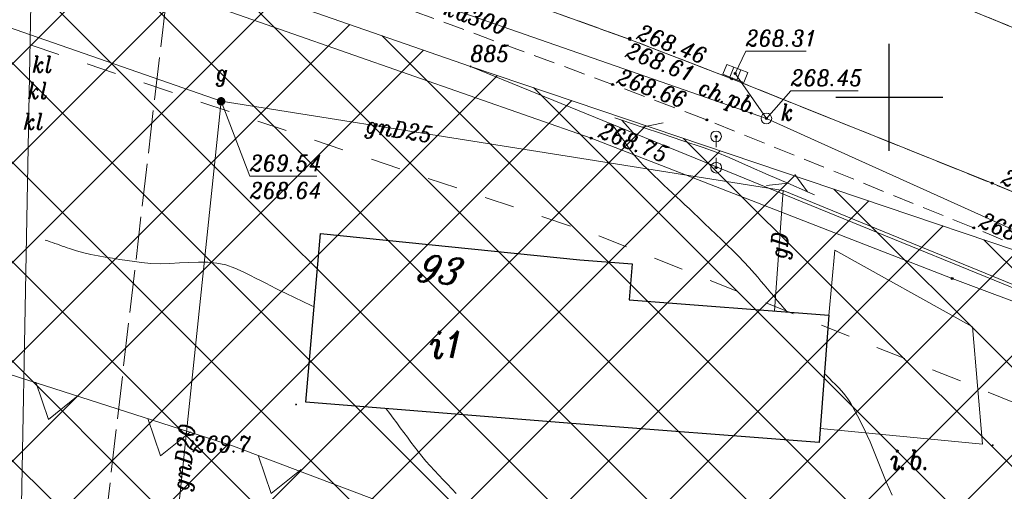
# Model space of a CAD drawing. Header units: metres. Extents: x 7435600 to 7436400, y 5537603 to 5538250.
# Tile 34 of 43: x 7436059 to 7436105, y 5537882 to 5537904. Entities that reach past the tile are written whole.
import ezdxf
from ezdxf.enums import TextEntityAlignment as Align

# ---------------------------------------------------------------- set-up
doc = ezdxf.new("R2010")
doc.units = ezdxf.units.M
doc.header["$MEASUREMENT"] = 0
for name, pattern in [('1.4_1.4', [2.8, 1.4, -1.4]), ('1.5_0.5', [2, 1.5, -0.5]), ('219-500', [0]), ('3117-500', [0]), ('mz1.0_0.5', [1.5, 1, -0.5]), ('mz2.0_0.5', [2.5, 2, -0.5]), ('sm05_500', [1, 0.5, -0.5])]:
    doc.linetypes.add(name, pattern=pattern)
doc.layers.get('0').update_dxf_attribs({"color": 2, "linetype": 'CONTINUOUS', "lineweight": 5})
doc.layers.add('!ramka', color=2, linetype='CONTINUOUS', lineweight=0)
doc.layers.add('BUIB02_02', color=7, linetype='CONTINUOUS', lineweight=0)
for name, color, linetype in [('140-Punkty robocze', 7, 'CONTINUOUS'), ('203-Punkt załamania granicy działki nie stabilizowany', 7, 'CONTINUOUS'), ('203-Punkt załamania granicy działki nie stabilizowany-Atr103', 7, 'CONTINUOUS'), ('219-Linia granicy', 7, 'CONTINUOUS'), ('238-Punkt adresowy budynku', 7, 'CONTINUOUS'), ('312-Budynek (powierzchnia)', 7, 'CONTINUOUS'), ('312-Numer ewidencyjny budynku-Atr124', 7, 'CONTINUOUS'), ('403-Punkt określonej wysokości', 7, 'CONTINUOUS'), ('811-Warstwica ciągła linia', 7, 'CONTINUOUS'), ('814-Warstwica pogrubiona linia', 7, 'CONTINUOUS'), ('chodnik (powierzchnia)', 7, 'CONTINUOUS'), ('chodnik (powierzchnia)-Atr17', 7, 'CONTINUOUS'), ('inna budowla (powierzchnia)', 7, 'CONTINUOUS'), ('inna budowla (powierzchnia)-Atr17', 7, 'CONTINUOUS'), ('jezdnia (powierzchnia)', 7, 'CONTINUOUS'), ('kratka ściekowa (punkt)', 7, 'CONTINUOUS'), ('krawężnik (linia)', 7, 'CONTINUOUS'), ('Miejsce błędu lub ostrzeżenia po kontroli', 7, 'CONTINUOUS'), ('Nieprzekraczalna linia zabudowy', 7, 'CONTINUOUS'), ('ogrodzenie trwałe (linia)', 7, 'CONTINUOUS'), ('osadnik kanalizacji lokalnej (dół Chambeau) (punkt)-Atr17', 7, 'CONTINUOUS'), ('przewód gazowy (linia)', 7, 'CONTINUOUS'), ('przewód gazowy (linia)-Atr1', 7, 'CONTINUOUS'), ('przewód kanalizacyjny (linia)', 7, 'CONTINUOUS'), ('przewód kanalizacyjny (linia)-Atr1', 7, 'CONTINUOUS'), ('przewód telekomunikacyjny (linia) - symbol', 7, 'CONTINUOUS'), ('przewód telekomunikacyjny - projektowany lub w budowie (linia) - ob. projektowany', 7, 'CONTINUOUS'), ('punkt o określonej wysokości (sieć gazowa)', 7, 'CONTINUOUS'), ('punkt o określonej wysokości (sieć gazowa)-Atr2', 7, 'CONTINUOUS'), ('punkt o określonej wysokości (sieć gazowa)-Atr3', 7, 'CONTINUOUS'), ('punkt o określonej wysokości (sieć kanalizacyjna)', 7, 'CONTINUOUS'), ('punkt o określonej wysokości (sieć kanalizacyjna)-Atr2', 7, 'CONTINUOUS'), ('punkt wysokościowy naturalny', 7, 'CONTINUOUS'), ('punkt wysokościowy naturalny-Atr2', 7, 'CONTINUOUS'), ('punkt wysokościowy sztuczny', 7, 'CONTINUOUS'), ('punkt wysokościowy sztuczny-Atr2', 7, 'CONTINUOUS'), ('Strefa osuwisk potencjalnych', 7, 'CONTINUOUS'), ('słup łączony (linia)', 7, 'CONTINUOUS'), ('słup łączony (linia) - symbol', 7, 'CONTINUOUS'), ('Wstawianie ramki sekcyjnej z opisem', 7, 'CONTINUOUS'), ('właz okrągły - siec kanalizacyjna (punkt)', 7, 'CONTINUOUS'), ('właz okrągły - siec kanalizacyjna (punkt)-Atr17', 7, 'CONTINUOUS'), ('zasuwa - siec gazowa (punkt)', 7, 'CONTINUOUS'), ('zasuwa - siec gazowa (punkt)-Atr17', 7, 'CONTINUOUS')]:
    doc.layers.add(name, color=color, linetype=linetype)
doc.styles.get("Standard").update_dxf_attribs({"font": 'italic_1250.shx', "width": 0.75})
doc.linetypes.add('902-500', pattern='A,3.75,0,[1,ksztalty.shx,S=0.5,R=0,X=0,Y=0],3.75', length=7.5)

# ---------------------------------------------------------------- blocks, each defined once
blk = doc.blocks.new('203')
at = {"linetype": 'Continuous', "lineweight": 0}
h = blk.add_hatch(color=0, dxfattribs=at)
edge = h.paths.add_edge_path()
edge.add_arc((0, 0), 0.045, 0, 360)
blk = doc.blocks.new('US05')
at = {"color": 0, "linetype": 'Continuous', "lineweight": 13}
for p, q in [((-0.525, -0.25), (-0.525, 0.25)), ((-0.525, 0.25), (-0.175, 0.25)), ((-0.175, -0.25), (-0.175, 0.25)), ((-0.175, 0.25), (0.175, 0.25)), ((0.175, -0.25), (0.175, 0.25)), ((0.175, 0.25), (0.525, 0.25)), ((0.525, -0.25), (0.525, 0.25)), ((-0.525, -0.25), (-0.175, -0.25)), ((-0.175, -0.25), (0.175, -0.25)), ((0.175, -0.25), (0.525, -0.25))]:
    blk.add_line(p, q, dxfattribs=at)
blk = doc.blocks.new('US22')
at = {"color": 0, "linetype": 'Continuous', "lineweight": 13}
blk.add_circle((0, 0), 0.25, dxfattribs=at)
blk = doc.blocks.new('US25')
at = {"linetype": 'Continuous', "lineweight": 0}
h = blk.add_hatch(color=0, dxfattribs=at)
edge = h.paths.add_edge_path()
edge.add_arc((0, 0), 0.2, 0, 360)
blk = doc.blocks.new('PT01')
at = {"color": 0, "linetype": 'Continuous', "lineweight": 13}
for p, q in [((4.65, 0), (3.784, 0.5)), ((0.65, 0), (0, 0)), ((0.65, 0), (1.65, 0)), ((1.65, 0), (2.65, 0)), ((2.65, 0), (3.65, 0)), ((3.65, 0), (2.784, -0.5)), ((3.65, 0), (4.65, 0)), ((4.65, 0), (5, 0))]:
    blk.add_line(p, q, dxfattribs=at)
blk = doc.blocks.new('PW01')
at = {"linetype": 'Continuous', "lineweight": 13}
h = blk.add_hatch(color=0, dxfattribs=at)
edge = h.paths.add_edge_path()
edge.add_arc((0, 0), 0.045, 0, 360)
blk = doc.blocks.new('SM05')
at = {"color": 0, "linetype": 'Continuous', "lineweight": 13}
blk.add_circle((0, 0), 0.25, dxfattribs=at)
blk = doc.blocks.new('PW02')
at = {"linetype": 'Continuous', "lineweight": 13}
h = blk.add_hatch(color=0, dxfattribs=at)
edge = h.paths.add_edge_path()
edge.add_arc((0, 0), 0.045, 0, 360)
blk = doc.blocks.new('RAMKA500K')
at = {"color": 0}
for p, q in [((100, 147.5), (100, 152.5)), ((97.5, 150), (102.5, 150))]:
    blk.add_line(p, q, dxfattribs=at)
blk = doc.blocks.new('PIKIETA')
at = {"color": 0}
blk.add_circle((0, 0), 0.045, dxfattribs=at)
blk = doc.blocks.new('801')
at = {"linetype": 'Continuous', "lineweight": 13}
h = blk.add_hatch(color=0, dxfattribs=at)
edge = h.paths.add_edge_path()
edge.add_arc((0, 0), 0.045, 0, 360)

msp = doc.modelspace()

# ---------------------------------------------------------------- hatches: boundary and pattern name
at = {"layer": 'BUIB02_02', "linetype": 'Continuous', "lineweight": 5}
h = msp.add_hatch(dxfattribs=at)
h.set_pattern_fill('CROSSHATCH', color=253, style=0, pattern_type=2)
h.set_pattern_definition([(45, (7435961.6253, 5537924.7712), (-2.319904, 2.319904), []), (315, (7435961.6253, 5537924.7712), (2.319904, 2.319904), [])])
h.paths.add_polyline_path([(7436043.44, 5537913.56), (7436060.08, 5537909.02), (7436072.46, 5537904.21), (7436080.45, 5537901.44), (7436125.26, 5537886.3), (7436123.85, 5537883.72), (7436121.78, 5537879.94), (7436111.81, 5537868.54), (7436097.96, 5537862.42), (7436082.82, 5537862.73), (7436056.09, 5537869.29), (7436015.82, 5537881.67), (7435957.74, 5537897.76), (7435948.84, 5537901.62), (7435934.32, 5537910.49), (7435934.03, 5537910.63), (7435939.24, 5537925.51), (7435940.01, 5537935.88), (7435938.04, 5537945.01), (7435935.67, 5537947.6), (7435945.85, 5537945.72), (7435954.28, 5537942.86), (7435969.69, 5537938.08), (7435996.02, 5537930.09), (7436005.99, 5537926.19), (7436016.39, 5537923.91), (7436023.56, 5537921.25)])

# ---------------------------------------------------------------- linework, layer by layer
at = {"layer": '!ramka', "color": 251, "linetype": 'Continuous', "lineweight": 13}
msp.add_3dface([(7435692.445, 5538052.761), (7436192.445, 5538052.761), (7436192.445, 5537747.761), (7435692.445, 5537747.761)], dxfattribs=at)
at = {"layer": '219-Linia granicy', "color": 96, "linetype": '219-500', "lineweight": 13, "flags": 128}
for points in [[(7436059.243, 5537868.457), (7436059.91, 5537904.33)], [(7436072.46, 5537904.21), (7436080.45, 5537901.44)], [(7436080.45, 5537901.44), (7436123.85, 5537883.723)]]:
    msp.add_lwpolyline(points, dxfattribs=at)
at = {"layer": '312-Budynek (powierzchnia)', "color": 251, "linetype": 'Continuous', "lineweight": 25, "flags": 128}
for points in [[(7436072.75, 5537885.75), (7436073.44, 5537893.64)], [(7436073.44, 5537893.64), (7436085.55, 5537892.41)], [(7436085.55, 5537892.41), (7436087.99, 5537892.22)], [(7436087.99, 5537892.22), (7436087.86, 5537890.53)], [(7436087.86, 5537890.53), (7436097.18, 5537889.82)], [(7436097.18, 5537889.82), (7436096.73, 5537883.87)], [(7436084.97, 5537884.77), (7436072.75, 5537885.75)], [(7436096.73, 5537883.87), (7436084.97, 5537884.77)]]:
    msp.add_lwpolyline(points, dxfattribs=at)
at = {"layer": '811-Warstwica ciągła linia', "color": 32, "linetype": 'Continuous', "lineweight": 13, "flags": 128}
for points in [[(7436095.23, 5537889.97), (7436095.077, 5537890.15), (7436094.924, 5537890.33), (7436094.771, 5537890.51), (7436094.619, 5537890.69), (7436094.466, 5537890.871), (7436094.314, 5537891.051), (7436094.161, 5537891.231), (7436094.008, 5537891.411), (7436093.854, 5537891.591), (7436093.7, 5537891.77), (7436093.457, 5537892.044), (7436093.208, 5537892.313), (7436092.954, 5537892.576), (7436092.696, 5537892.836), (7436092.434, 5537893.093), (7436092.171, 5537893.347), (7436091.905, 5537893.6), (7436091.639, 5537893.853), (7436091.374, 5537894.106), (7436091.11, 5537894.36), (7436090.846, 5537894.614), (7436090.651, 5537894.798), (7436090.456, 5537894.981), (7436090.26, 5537895.164), (7436090.064, 5537895.347), (7436089.867, 5537895.53), (7436089.672, 5537895.713), (7436089.477, 5537895.897), (7436089.282, 5537896.082), (7436089.16, 5537896.2), (7436089.089, 5537896.268), (7436088.944, 5537896.408), (7436088.8, 5537896.549), (7436088.656, 5537896.691), (7436088.514, 5537896.834), (7436088.375, 5537896.98), (7436088.239, 5537897.129), (7436088.108, 5537897.281), (7436087.981, 5537897.436), (7436087.86, 5537897.596), (7436087.8, 5537897.68), (7436087.744, 5537897.761), (7436087.671, 5537897.866), (7436087.598, 5537897.971), (7436087.525, 5537898.076), (7436087.452, 5537898.181), (7436087.379, 5537898.286), (7436087.306, 5537898.391), (7436087.233, 5537898.496), (7436087.16, 5537898.601), (7436087.087, 5537898.706), (7436087.07, 5537898.73)], [(7436100.14, 5537881.42), (7436099.996, 5537881.725), (7436099.86, 5537882.032), (7436099.731, 5537882.343), (7436099.606, 5537882.654), (7436099.482, 5537882.967), (7436099.359, 5537883.279), (7436099.233, 5537883.59), (7436099.103, 5537883.9), (7436098.966, 5537884.207), (7436098.82, 5537884.51), (7436098.719, 5537884.715), (7436098.618, 5537884.92), (7436098.515, 5537885.126), (7436098.41, 5537885.329), (7436098.3, 5537885.53), (7436098.184, 5537885.727), (7436098.06, 5537885.917), (7436097.928, 5537886.1), (7436097.785, 5537886.275), (7436097.63, 5537886.44), (7436097.565, 5537886.504), (7436097.5, 5537886.568), (7436097.435, 5537886.632), (7436097.37, 5537886.696), (7436097.305, 5537886.76), (7436097.24, 5537886.824), (7436097.175, 5537886.888), (7436097.11, 5537886.952), (7436097.045, 5537887.016), (7436096.98, 5537887.08)]]:
    msp.add_lwpolyline(points, dxfattribs=at)
at = {"layer": '814-Warstwica pogrubiona linia', "color": 32, "linetype": 'Continuous', "lineweight": 13, "flags": 128}
for points in [[(7436073.14, 5537890.21), (7436073.01, 5537890.271), (7436072.879, 5537890.333), (7436072.749, 5537890.395), (7436072.619, 5537890.457), (7436072.489, 5537890.519), (7436072.36, 5537890.581), (7436072.23, 5537890.643), (7436072.1, 5537890.706), (7436071.97, 5537890.768), (7436071.84, 5537890.83), (7436071.599, 5537890.947), (7436071.36, 5537891.067), (7436071.122, 5537891.188), (7436070.885, 5537891.31), (7436070.648, 5537891.433), (7436070.41, 5537891.555), (7436070.171, 5537891.675), (7436069.93, 5537891.793), (7436069.686, 5537891.909), (7436069.44, 5537892.02), (7436069.03, 5537892.165), (7436068.609, 5537892.253), (7436068.178, 5537892.295), (7436067.741, 5537892.302), (7436067.298, 5537892.288), (7436066.853, 5537892.262), (7436066.407, 5537892.236), (7436065.963, 5537892.223), (7436065.524, 5537892.234), (7436065.09, 5537892.28), (7436064.752, 5537892.331), (7436064.412, 5537892.379), (7436064.072, 5537892.427), (7436063.731, 5537892.476), (7436063.392, 5537892.53), (7436063.054, 5537892.589), (7436062.718, 5537892.657), (7436062.385, 5537892.734), (7436062.055, 5537892.825), (7436061.73, 5537892.93), (7436061.616, 5537892.97), (7436061.502, 5537893.01), (7436061.388, 5537893.05), (7436061.274, 5537893.09), (7436061.16, 5537893.13), (7436061.046, 5537893.17), (7436060.932, 5537893.21), (7436060.818, 5537893.25), (7436060.704, 5537893.29), (7436060.59, 5537893.33)], [(7436079.78, 5537881.496), (7436079.575, 5537881.709), (7436079.369, 5537881.921), (7436079.164, 5537882.135), (7436078.96, 5537882.349), (7436078.758, 5537882.566), (7436078.56, 5537882.785), (7436078.365, 5537883.008), (7436078.18, 5537883.23), (7436078.176, 5537883.235), (7436078.002, 5537883.452), (7436077.832, 5537883.672), (7436077.664, 5537883.893), (7436077.497, 5537884.115), (7436077.332, 5537884.339), (7436077.168, 5537884.563), (7436077.004, 5537884.787), (7436076.839, 5537885.011), (7436076.673, 5537885.234), (7436076.51, 5537885.45)]]:
    msp.add_lwpolyline(points, dxfattribs=at)
at = {"layer": 'chodnik (powierzchnia)', "color": 251, "linetype": 'mz1.0_0.5', "lineweight": 13, "flags": 128}
for points in [[(7436119.64, 5537887.4), (7436120.52, 5537889.46), (7436111.99, 5537892.99), (7436104.8, 5537895.98), (7436092.65, 5537900.86), (7436087.88, 5537902.7), (7436075.77, 5537907.07), (7436070.16, 5537909.02), (7436069.31, 5537906.93), (7436074.89, 5537905.09), (7436087.08, 5537900.6), (7436091.48, 5537898.94), (7436103.94, 5537893.9), (7436111.27, 5537890.86), (7436116.57, 5537888.67)], [(7436109.2, 5537901.85), (7436120.05, 5537897.35), (7436120.7, 5537898.99), (7436117.83, 5537900.12), (7436115.66, 5537901.01), (7436110.08, 5537903.4), (7436099.41, 5537907.79), (7436098.32, 5537908.39), (7436098.73, 5537906.14)]]:
    msp.add_lwpolyline(points, close=True, dxfattribs=at)
at = {"layer": 'inna budowla (powierzchnia)', "color": 251, "linetype": 'Continuous', "lineweight": 13, "flags": 128}
msp.add_lwpolyline([(7436096.78, 5537884.53), (7436104.35, 5537883.79), (7436103.89, 5537889.28), (7436097.45, 5537892.86), (7436097.18, 5537889.81)], close=True, dxfattribs=at)
at = {"layer": 'jezdnia (powierzchnia)', "color": 251, "linetype": '1.5_0.5', "lineweight": 13, "flags": 128}
msp.add_lwpolyline([(7435787.98, 5537999.13), (7435812.53, 5537991.36), (7435837.49, 5537983.4), (7435851.56, 5537978.92), (7435872.9, 5537972.2), (7435884.62, 5537968.52), (7435893.22, 5537965.82), (7435917.63, 5537958.09), (7435931.26, 5537953.8), (7435946.49, 5537948.88), (7435956.04, 5537945.83), (7435981.79, 5537937.53), (7436000.26, 5537931.81), (7436006.5, 5537929.57), (7436018.45, 5537924.52), (7436030.52, 5537919.43), (7436040.91, 5537915.64), (7436044.65, 5537914.31), (7436047.5, 5537913.32), (7436048.48, 5537913.11), (7436051.09, 5537912.8), (7436055.46, 5537912.3), (7436060.57, 5537911.81), (7436062.36, 5537911.5), (7436063.03, 5537911.36), (7436070.16, 5537909.02), (7436075.77, 5537907.07), (7436087.88, 5537902.7), (7436092.65, 5537900.86), (7436104.8, 5537895.98), (7436111.99, 5537892.99), (7436117.36, 5537890.77), (7436120.52, 5537889.46), (7436121.95, 5537888.81), (7436122.58, 5537888.36), (7436123.09, 5537887.94), (7436123.7, 5537887.23), (7436124.27, 5537886.43), (7436124.63, 5537885.44), (7436124.96, 5537883.49), (7436124.82, 5537882.04), (7436132.59, 5537891.94), (7436128.79, 5537893.6), (7436127.56, 5537894.18), (7436120.05, 5537897.35), (7436109.2, 5537901.85), (7436098.73, 5537906.14), (7436090.27, 5537909.41), (7436082.51, 5537912.25), (7436078.14, 5537913.79), (7436065.14, 5537918.22), (7436053.81, 5537921.98), (7436047.55, 5537924.02), (7436039.35, 5537926.69), (7436033.49, 5537928.6), (7436025.95, 5537930.99), (7436016.54, 5537933.92), (7436002.02, 5537938.44), (7435996.37, 5537940.2), (7435994.48, 5537940.74), (7435983.95, 5537944.1), (7435976.31, 5537946.5), (7435971.56, 5537947.96), (7435963.8, 5537950.41), (7435957.25, 5537952.56), (7435948.59, 5537955.3), (7435932.89, 5537960.3), (7435919.95, 5537964.35), (7435895.13, 5537972.13), (7435875.07, 5537978.57), (7435853.94, 5537985.24), (7435845.26, 5537987.99), (7435839.58, 5537989.79), (7435830.87, 5537992.55), (7435814.74, 5537997.65), (7435806.05, 5538000.41), (7435789.9, 5538005.53), (7435788.87, 5538002.22)], close=True, dxfattribs=at)
at = {"layer": 'krawężnik (linia)', "color": 251, "linetype": 'Continuous', "lineweight": 13, "flags": 128}
for points in [[(7436132.59, 5537891.94), (7436128.79, 5537893.6), (7436127.56, 5537894.18), (7436120.05, 5537897.35), (7436109.2, 5537901.85), (7436098.73, 5537906.14), (7436090.27, 5537909.41), (7436082.51, 5537912.25), (7436078.14, 5537913.79), (7436065.14, 5537918.22), (7436053.81, 5537921.98), (7436047.55, 5537924.02), (7436039.35, 5537926.69), (7436033.49, 5537928.6), (7436025.95, 5537930.99), (7436016.54, 5537933.92), (7436002.02, 5537938.44), (7435996.37, 5537940.2), (7435994.48, 5537940.74), (7435983.95, 5537944.1), (7435976.31, 5537946.5), (7435971.56, 5537947.96), (7435963.8, 5537950.41)], [(7436002.02, 5537938.44), (7436016.54, 5537933.92), (7436025.95, 5537930.99), (7436033.49, 5537928.6), (7436039.35, 5537926.69), (7436047.55, 5537924.02), (7436053.81, 5537921.98), (7436065.14, 5537918.22), (7436078.14, 5537913.79), (7436082.51, 5537912.25), (7436090.27, 5537909.41), (7436098.73, 5537906.14), (7436109.2, 5537901.85), (7436120.05, 5537897.35), (7436127.56, 5537894.18), (7436128.79, 5537893.6), (7436132.59, 5537891.94)], [(7436124.96, 5537883.49), (7436124.63, 5537885.44), (7436124.27, 5537886.43), (7436123.7, 5537887.23), (7436123.09, 5537887.94), (7436122.58, 5537888.36), (7436121.95, 5537888.81), (7436120.52, 5537889.46), (7436117.36, 5537890.77), (7436111.99, 5537892.99), (7436104.8, 5537895.98), (7436092.65, 5537900.86), (7436087.88, 5537902.7), (7436075.77, 5537907.07), (7436070.16, 5537909.02), (7436063.03, 5537911.36), (7436062.36, 5537911.5), (7436060.57, 5537911.81), (7436055.46, 5537912.3)]]:
    msp.add_lwpolyline(points, dxfattribs=at)
at = {"layer": 'Miejsce błędu lub ostrzeżenia po kontroli', "color": 214, "linetype": '1.4_1.4', "lineweight": 13, "flags": 128}
msp.add_lwpolyline([(7436121.51, 5537879.44), (7436086.31, 5537893.58), (7436036.83, 5537910.19), (7435996.36, 5537923.13), (7435965.36, 5537932.47), (7435931.39, 5537911.93)], dxfattribs=at)
at = {"layer": 'Nieprzekraczalna linia zabudowy', "color": 251, "linetype": '3117-500', "lineweight": 13, "flags": 128}
for points in [[(7435948.76, 5537922.44), (7436069.38, 5537883.7), (7436110.71, 5537868.05)], [(7435948.76, 5537922.44), (7436069.38, 5537883.7), (7436110.71, 5537868.05)], [(7435948.76, 5537922.44), (7436069.38, 5537883.7), (7436110.71, 5537868.05)], [(7436060.149, 5537886.695), (7436060.741, 5537884.949), (7436062.134, 5537886.071)], [(7436065.383, 5537884.991), (7436065.976, 5537883.245), (7436067.369, 5537884.368)], [(7436070.551, 5537883.235), (7436071.143, 5537881.489), (7436072.536, 5537882.612)]]:
    msp.add_lwpolyline(points, dxfattribs=at)
at = {"layer": 'ogrodzenie trwałe (linia)', "color": 251, "linetype": '902-500', "lineweight": 13, "flags": 128}
msp.add_lwpolyline([(7436122.66, 5537883.58), (7436115.65, 5537886.77), (7436102.94, 5537891.53), (7436086.08, 5537898.09), (7436068.99, 5537904.06)], dxfattribs=at)
at = {"layer": 'przewód gazowy (linia)', "color": 40, "linetype": 'Continuous', "lineweight": 13, "flags": 128}
for points in [[(7436068.8, 5537899.81), (7436042.08, 5537909.12), (7436027.58, 5537914.17)], [(7436068.8, 5537899.81), (7436065.372, 5537866.968)], [(7436110.82, 5537889.18), (7436095.05, 5537895.65), (7436068.8, 5537899.81)], [(7436095.05, 5537895.65), (7436094.64, 5537890.02)]]:
    msp.add_lwpolyline(points, dxfattribs=at)
at = {"layer": 'przewód kanalizacyjny (linia)', "color": 34, "linetype": 'Continuous', "lineweight": 13, "flags": 128}
for points in [[(7436094.26, 5537899.01), (7436060.82, 5537910.66)], [(7436094.26, 5537899.01), (7436092.81, 5537901.11)], [(7436123.28, 5537885.92), (7436094.26, 5537899.01)]]:
    msp.add_lwpolyline(points, dxfattribs=at)
at = {"layer": 'przewód telekomunikacyjny - projektowany lub w budowie (linia) - ob. projektowany', "color": 30, "linetype": 'mz2.0_0.5', "lineweight": 13, "flags": 128}
msp.add_lwpolyline([(7436062.81, 5537875.04), (7436068.2, 5537921.45), (7436103.18, 5537908.11), (7436130.618, 5537897.247)], dxfattribs=at)
at = {"layer": 'punkt o określonej wysokości (sieć gazowa)-Atr2', "color": 251, "lineweight": 13, "flags": 128}
msp.add_lwpolyline([(7436068.8, 5537899.81), (7436070.15, 5537896.31), (7436073.264, 5537896.31)], dxfattribs=at)
at = {"layer": 'punkt o określonej wysokości (sieć kanalizacyjna)-Atr2', "color": 251, "lineweight": 13, "flags": 128}
for points in [[(7436092.81, 5537901.11), (7436093.3, 5537902.15), (7436096.122, 5537902.15)], [(7436094.26, 5537899.01), (7436095.4, 5537900.3), (7436098.546, 5537900.3)]]:
    msp.add_lwpolyline(points, dxfattribs=at)
at = {"layer": 'Strefa osuwisk potencjalnych', "color": 253, "linetype": 'Continuous', "lineweight": 13, "flags": 128}
msp.add_lwpolyline([(7435954.28, 5537942.86), (7435969.69, 5537938.08), (7435996.02, 5537930.09), (7436005.99, 5537926.19), (7436016.39, 5537923.91), (7436023.56, 5537921.25), (7436043.44, 5537913.56), (7436060.08, 5537909.02), (7436072.46, 5537904.21), (7436080.45, 5537901.44), (7436125.26, 5537886.3), (7436123.85, 5537883.72), (7436121.78, 5537879.94), (7436111.81, 5537868.54), (7436097.96, 5537862.42), (7436082.82, 5537862.73), (7436056.09, 5537869.29), (7436015.82, 5537881.67), (7435957.74, 5537897.76)], dxfattribs=at)
msp.add_lwpolyline([(7435954.28, 5537942.86), (7435969.69, 5537938.08), (7435996.02, 5537930.09), (7436005.99, 5537926.19), (7436016.39, 5537923.91), (7436023.56, 5537921.25), (7436043.44, 5537913.56), (7436060.08, 5537909.02), (7436072.46, 5537904.21), (7436080.45, 5537901.44), (7436125.26, 5537886.3), (7436123.85, 5537883.72), (7436121.78, 5537879.94), (7436111.81, 5537868.54), (7436097.96, 5537862.42), (7436082.82, 5537862.73), (7436056.09, 5537869.29), (7436015.82, 5537881.67), (7435957.74, 5537897.76)], dxfattribs=at)
msp.add_lwpolyline([(7435954.28, 5537942.86), (7435969.69, 5537938.08), (7435996.02, 5537930.09), (7436005.99, 5537926.19), (7436016.39, 5537923.91), (7436023.56, 5537921.25), (7436043.44, 5537913.56), (7436060.08, 5537909.02), (7436072.46, 5537904.21), (7436080.45, 5537901.44), (7436125.26, 5537886.3), (7436123.85, 5537883.72), (7436121.78, 5537879.94), (7436111.81, 5537868.54), (7436097.96, 5537862.42), (7436082.82, 5537862.73), (7436056.09, 5537869.29), (7436015.82, 5537881.67), (7435957.74, 5537897.76)], dxfattribs=at)
at = {"layer": 'słup łączony (linia)', "color": 251, "linetype": 'sm05_500', "lineweight": 13, "flags": 128}
msp.add_lwpolyline([(7436091.91, 5537898.17), (7436091.92, 5537896.71)], dxfattribs=at)

# ---------------------------------------------------------------- block references
at = {"layer": '140-Punkty robocze', "color": 1, "linetype": 'Continuous', "lineweight": 13}
for p in [(7436087.88, 5537902.7), (7436087.89, 5537902.76), (7436092.65, 5537900.86), (7436092.81, 5537901.11), (7436087.08, 5537900.6), (7436091.48, 5537898.94), (7436094.26, 5537899.01), (7436086.08, 5537898.09), (7436091.91, 5537898.17), (7436091.92, 5537896.71), (7436104.8, 5537895.98), (7436103.94, 5537893.9), (7436102.94, 5537891.53)]:
    msp.add_blockref('PIKIETA', p, dxfattribs=at)
at = {"layer": '203-Punkt załamania granicy działki nie stabilizowany', "color": 3, "linetype": 'Continuous', "lineweight": 13}
msp.add_blockref('203', (7436080.45, 5537901.44), dxfattribs=at)
at = {"layer": '403-Punkt określonej wysokości', "color": 251, "linetype": 'Continuous', "lineweight": 13}
for p in [(7436087.88, 5537902.7), (7436087.89, 5537902.76), (7436092.65, 5537900.86), (7436092.81, 5537901.11), (7436087.08, 5537900.6), (7436091.48, 5537898.94), (7436094.26, 5537899.01), (7436086.08, 5537898.09), (7436091.91, 5537898.17), (7436091.92, 5537896.71), (7436104.8, 5537895.98), (7436103.94, 5537893.9), (7436102.94, 5537891.53)]:
    msp.add_blockref('801', p, dxfattribs=at)
at = {"layer": 'kratka ściekowa (punkt)', "color": 251, "linetype": 'Continuous', "lineweight": 13, "rotation": 338.473}
msp.add_blockref('US05', (7436092.81, 5537901.11), dxfattribs=at)
at = {"layer": 'przewód telekomunikacyjny (linia) - symbol', "color": 30, "linetype": 'Continuous', "lineweight": 13}
for rotation in [161.343, 161.343, 336.46]:
    msp.add_blockref('PT01', (7436091.92, 5537897.44), dxfattribs=dict(at, rotation=rotation))
at = {"layer": 'punkt o określonej wysokości (sieć gazowa)', "color": 40, "linetype": 'Continuous', "lineweight": 13, "rotation": 179.999}
msp.add_blockref('PW01', (7436068.8, 5537899.81), dxfattribs=at)
at = {"layer": 'punkt o określonej wysokości (sieć kanalizacyjna)', "color": 34, "linetype": 'Continuous', "lineweight": 13}
for p in [(7436092.81, 5537901.11), (7436094.26, 5537899.01)]:
    msp.add_blockref('PW01', p, dxfattribs=at)
at = {"layer": 'punkt wysokościowy naturalny', "color": 251, "linetype": 'Continuous', "lineweight": 13}
for p in [(7436072.3, 5537885.65), (7436104.83, 5537883.75)]:
    msp.add_blockref('PW01', p, dxfattribs=at)
at = {"layer": 'punkt wysokościowy sztuczny', "color": 251, "linetype": 'Continuous', "lineweight": 13}
for p in [(7436087.88, 5537902.7), (7436087.89, 5537902.76), (7436087.08, 5537900.6), (7436086.08, 5537898.09), (7436104.8, 5537895.98), (7436103.94, 5537893.9)]:
    msp.add_blockref('PW02', p, dxfattribs=at)
at = {"layer": 'słup łączony (linia) - symbol', "color": 251, "linetype": 'Continuous', "lineweight": 13}
for p in [(7436091.91, 5537898.17), (7436091.92, 5537896.71)]:
    msp.add_blockref('SM05', p, dxfattribs=at)
at = {"layer": 'Wstawianie ramki sekcyjnej z opisem', "color": 251, "linetype": 'Continuous', "lineweight": 13}
msp.add_blockref('RAMKA500K', (7436000, 5537750), dxfattribs=at)
at = {"layer": 'właz okrągły - siec kanalizacyjna (punkt)', "color": 251, "linetype": 'Continuous', "lineweight": 13, "rotation": 1.905}
msp.add_blockref('US22', (7436094.26, 5537899.01), dxfattribs=at)
at = {"layer": 'zasuwa - siec gazowa (punkt)', "color": 251, "linetype": 'Continuous', "lineweight": 13, "rotation": 179.999}
msp.add_blockref('US25', (7436068.8, 5537899.81), dxfattribs=at)

# ---------------------------------------------------------------- texts
at = {"layer": '203-Punkt załamania granicy działki nie stabilizowany-Atr103', "color": 251, "lineweight": 13, "width": 0.9}
msp.add_text('885', height=0.75, dxfattribs=at).set_placement((7436080.45, 5537901.44), align=Align.BOTTOM_LEFT)
msp.add_text('885', height=0.75, dxfattribs=at).set_placement((7436080.45, 5537901.44), align=Align.BOTTOM_LEFT)
at = {"layer": '238-Punkt adresowy budynku', "color": 251, "linetype": 'Continuous', "lineweight": 13, "oblique": 15, "width": 0.9}
msp.add_text('93', height=1.25, rotation=354.231, dxfattribs=at).set_placement((7436078.95, 5537892.57), align=Align.TOP_CENTER)
at = {"layer": '312-Numer ewidencyjny budynku-Atr124', "color": 251, "lineweight": 13, "width": 0.9}
msp.add_text('i1', height=1.25, dxfattribs=at).set_placement((7436079.38, 5537888.45), align=Align.MIDDLE_CENTER)
at = {"layer": 'chodnik (powierzchnia)-Atr17', "color": 251, "lineweight": 13, "width": 0.9}
msp.add_text('ch.pb.', height=0.75, rotation=-20.55, dxfattribs=at).set_placement((7436091.02, 5537900.17))
at = {"layer": 'inna budowla (powierzchnia)-Atr17', "color": 251, "lineweight": 13, "width": 0.9}
msp.add_text('i.b.', height=0.9, dxfattribs=at).set_placement((7436100.06, 5537882.62))
at = {"layer": 'osadnik kanalizacji lokalnej (dół Chambeau) (punkt)-Atr17', "color": 251, "lineweight": 13, "width": 0.9}
for p in [(7436059.98, 5537901.16), (7436059.77, 5537899.93), (7436059.57, 5537898.49)]:
    msp.add_text('kl', height=0.75, dxfattribs=at).set_placement(p)
at = {"layer": 'przewód gazowy (linia)-Atr1', "color": 251, "lineweight": 13, "width": 0.9}
for s, rotation, p in [('gnD25', -9.005, (7436075.58, 5537898.73)), ('gD', 85.835, (7436094.82, 5537892.46)), ('gnD20', 84.041, (7436066.9, 5537881.64))]:
    msp.add_text(s, height=0.75, rotation=rotation, dxfattribs=at).set_placement(p, align=Align.MIDDLE_LEFT)
at = {"layer": 'przewód kanalizacyjny (linia)-Atr1', "color": 34, "lineweight": 13, "width": 0.9}
msp.add_text('kd300', height=0.75, rotation=-19.208, dxfattribs=at).set_placement((7436079.27, 5537904.23), align=Align.MIDDLE_LEFT)
at = {"layer": 'punkt o określonej wysokości (sieć gazowa)-Atr2', "color": 40, "lineweight": 13, "width": 0.9}
msp.add_text('269.54', height=0.75, dxfattribs=at).set_placement((7436070.15, 5537896.317), align=Align.BOTTOM_LEFT)
at = {"layer": 'punkt o określonej wysokości (sieć gazowa)-Atr3', "color": 40, "lineweight": 13, "width": 0.9}
msp.add_text('268.64', height=0.75, dxfattribs=at).set_placement((7436070.15, 5537895.042), align=Align.BOTTOM_LEFT)
at = {"layer": 'punkt o określonej wysokości (sieć kanalizacyjna)-Atr2', "color": 34, "lineweight": 13, "width": 0.9}
for s, p in [('268.31', (7436093.3, 5537902.158)), ('268.45', (7436095.4, 5537900.308))]:
    msp.add_text(s, height=0.75, dxfattribs=at).set_placement(p, align=Align.BOTTOM_LEFT)
at = {"layer": 'punkt wysokościowy naturalny-Atr2', "color": 251, "lineweight": 13, "width": 0.9}
msp.add_text('269.7', height=0.75, dxfattribs=at).set_placement((7436067.47, 5537883.42))
at = {"layer": 'punkt wysokościowy sztuczny-Atr2', "color": 251, "lineweight": 9, "width": 0.9}
for s, rotation, p in [('268.46', -21.094, (7436088.16, 5537902.74)), ('268.61', -21.094, (7436087.63, 5537901.89)), ('268.66', 339.33, (7436087.22, 5537900.66)), ('268.75', 338.74, (7436086.37, 5537898.15)), ('268.16', -22.58, (7436105.17, 5537895.99)), ('268.20', 337.475, (7436104.13, 5537893.96))]:
    msp.add_text(s, height=0.75, rotation=rotation, dxfattribs=at).set_placement(p)
at = {"layer": 'właz okrągły - siec kanalizacyjna (punkt)-Atr17', "color": 251, "lineweight": 13, "width": 0.9}
msp.add_text('k', height=0.75, dxfattribs=at).set_placement((7436094.94, 5537898.92))
at = {"layer": 'zasuwa - siec gazowa (punkt)-Atr17', "color": 251, "lineweight": 13, "width": 0.9}
msp.add_text('g', height=0.75, dxfattribs=at).set_placement((7436068.56, 5537900.76))

doc.saveas('drawing.dxf')
